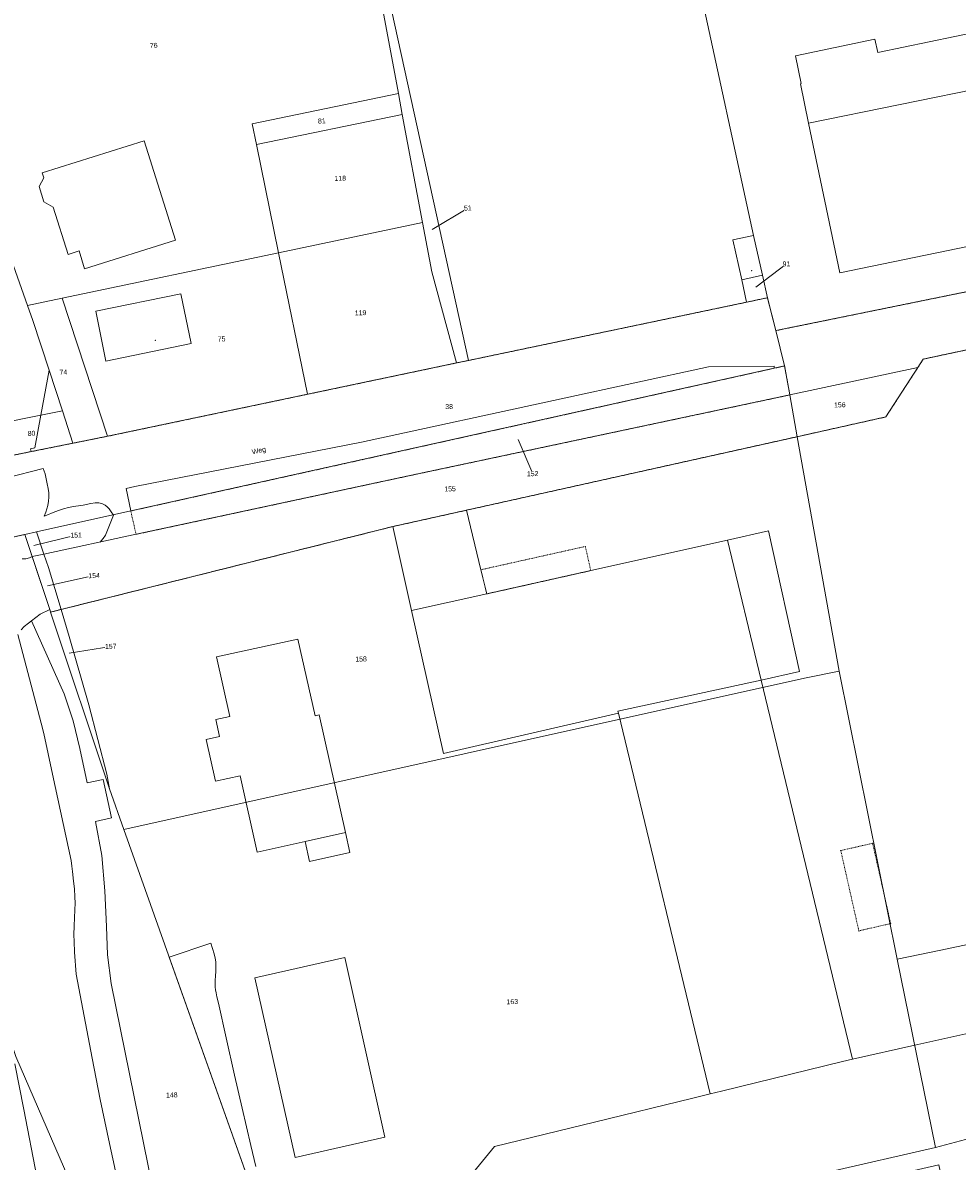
# Model space of a CAD drawing. Header units: millimetres. Extents: x -191 to 81095, y -508122 to 28741.
# Tile 157 of 251: x 4168 to 4299, y 10313 to 10474. Entities that reach past the tile are written whole.
import ezdxf

# ---------------------------------------------------------------- set-up
doc = ezdxf.new("R2010")
doc.units = ezdxf.units.MM
for name, pattern in [('VE22-087 DB - VST Hervest-Dorsten ALK VA2736$0$1', [0]), ('VE22-087 DB - VST Hervest-Dorsten ALK VA2736$0$2', [0.16, 0.06, -0.1]), ('VE22-087 DB - VST Hervest-Dorsten ALK VA2736$0$3', [0.26, 0.11, -0.15])]:
    doc.linetypes.add(name, pattern=pattern)
doc.layers.get('0').update_dxf_attribs({"color": 251})
for name, color, linetype, lineweight in [('VE22-087 DB - VST Hervest-Dorsten ALK VA2736$0$AX_Bauteil', 7, 'VE22-087 DB - VST Hervest-Dorsten ALK VA2736$0$1', 18), ('VE22-087 DB - VST Hervest-Dorsten ALK VA2736$0$AX_BesondererBauwerkspunkt_G2100', 7, 'VE22-087 DB - VST Hervest-Dorsten ALK VA2736$0$1', 18), ('VE22-087 DB - VST Hervest-Dorsten ALK VA2736$0$AX_Flurstueck', 9, 'VE22-087 DB - VST Hervest-Dorsten ALK VA2736$0$1', 18), ('VE22-087 DB - VST Hervest-Dorsten ALK VA2736$0$AX_Gebaeude', 7, 'VE22-087 DB - VST Hervest-Dorsten ALK VA2736$0$1', 18), ('VE22-087 DB - VST Hervest-Dorsten ALK VA2736$0$AX_Gehoelz', 7, 'VE22-087 DB - VST Hervest-Dorsten ALK VA2736$0$1', 18), ('VE22-087 DB - VST Hervest-Dorsten ALK VA2736$0$AX_IndustrieUndGewerbeflaeche', 7, 'VE22-087 DB - VST Hervest-Dorsten ALK VA2736$0$1', 18), ('VE22-087 DB - VST Hervest-Dorsten ALK VA2736$0$AX_SonstigesBauwerkOderSonstigeEinrichtung', 7, 'VE22-087 DB - VST Hervest-Dorsten ALK VA2736$0$1', 18), ('VE22-087 DB - VST Hervest-Dorsten ALK VA2736$0$AX_SportFreizeitUndErholungsflaeche', 7, 'VE22-087 DB - VST Hervest-Dorsten ALK VA2736$0$1', 18), ('VE22-087 DB - VST Hervest-Dorsten ALK VA2736$0$AX_Strassenverkehr', 7, 'VE22-087 DB - VST Hervest-Dorsten ALK VA2736$0$1', 18), ('VE22-087 DB - VST Hervest-Dorsten ALK VA2736$0$AX_Strassenverkehrsanlage', 7, 'VE22-087 DB - VST Hervest-Dorsten ALK VA2736$0$1', 18), ('VE22-087 DB - VST Hervest-Dorsten ALK VA2736$0$AX_UnlandVegetationsloseFlaeche', 7, 'VE22-087 DB - VST Hervest-Dorsten ALK VA2736$0$1', 18), ('VE22-087 DB - VST Hervest-Dorsten ALK VA2736$0$AX_Vegetationsmerkmal', 7, 'VE22-087 DB - VST Hervest-Dorsten ALK VA2736$0$1', 18), ('VE22-087 DB - VST Hervest-Dorsten ALK VA2736$0$AX_Weg', 7, 'VE22-087 DB - VST Hervest-Dorsten ALK VA2736$0$1', 18), ('VE22-087 DB - VST Hervest-Dorsten ALK VA2736$0$AX_Wohnbauflaeche', 7, 'VE22-087 DB - VST Hervest-Dorsten ALK VA2736$0$1', 18), ('VE22-087 DB - VST Hervest-Dorsten ALK VA2736$0$Flurgrenzen', 9, 'VE22-087 DB - VST Hervest-Dorsten ALK VA2736$0$1', 18)]:
    doc.layers.add(name, color=color, linetype=linetype, lineweight=lineweight)
doc.layers.add('XREF ALK Kataster', color=251, linetype='Continuous')
doc.styles.add('VE22-087 DB - VST Hervest-Dorsten ALK VA2736$0$0', font='arial.ttf')

# ---------------------------------------------------------------- blocks, each defined once
blk = doc.blocks.new('VE22-087 DB - VST Hervest-Dorsten ALK VA2736$0$99')
at = {"color": 0}
blk.add_point((0, 0), dxfattribs=at)
blk = doc.blocks.new('VE22-087 DB - VST Hervest-Dorsten ALK VA2736')
at = {"layer": 'VE22-087 DB - VST Hervest-Dorsten ALK VA2736$0$AX_Bauteil', "color": 7, "linetype": 'VE22-087 DB - VST Hervest-Dorsten ALK VA2736$0$1', "lineweight": 13, "ltscale": 0.5}
blk.add_polyline3d([(4266.93, 10401.11, 0), (4271.68, 10381.33, 0), (4277.08, 10382.58, 0), (4272.69, 10402.4, 0)], close=True, dxfattribs=at)
at = {"layer": 'VE22-087 DB - VST Hervest-Dorsten ALK VA2736$0$AX_Flurstueck', "linetype": 'VE22-087 DB - VST Hervest-Dorsten ALK VA2736$0$1', "lineweight": 13, "ltscale": 0.5}
for points in [[(4187.17, 10303.33, 0), (4180.01, 10338.58, 0), (4179.47, 10342.61, 0), (4179.33, 10346.62, 0), (4179.11, 10351.63, 0), (4178.68, 10356.62, 0), (4177.82, 10361.43, 0), (4180.04, 10361.94, 0), (4178.88, 10367.34, 0), (4176.64, 10366.89, 0), (4175.61, 10371.73, 0), (4174.64, 10375.61, 0), (4173.39, 10379.4, 0), (4168.79, 10389.7, 0), (4169.99, 10390.65, 0), (4171.36, 10391.32, 0), (4168.86, 10398.78, 0), (4167.84, 10401.9, 0), (4165.46, 10401.37, 0), (4162.34, 10411.08, 0), (4160.43, 10416.79, 0), (4158.67, 10422.06, 0), (4154.09, 10432.57, 0), (4132.38, 10475.26, 0)], [(4058.4, 10585.97, 0), (4092.64, 10518.73, 0), (4095.84, 10512.44, 0), (4101.48, 10501.36, 0), (4106.09, 10492.28, 0), (4116.81, 10471.22, 0), (4118.15, 10468.58, 0), (4120.88, 10463.22, 0), (4125.43, 10454.5, 0), (4125.97, 10453.17, 0), (4133, 10435.58, 0), (4137.74, 10423.27, 0), (4138.2, 10422.07, 0), (4140.86, 10414.82, 0), (4141.57, 10412.88, 0), (4142.4, 10410.59, 0), (4143.1, 10408.69, 0), (4151.78, 10389.66, 0), (4152.28, 10368.63, 0), (4157.22, 10356.42, 0), (4166.55, 10328.25, 0), (4177.08, 10303.96, 0)], [(4225.27, 10444.89, 0), (4230.3, 10447.94, 0)], [(4270.89, 10436.8, 0), (4275.22, 10440.07, 0)], [(4237.38, 10415.29, 0), (4239.44, 10410.47, 0)], [(4169.12, 10400.36, 0), (4175.06, 10401.81, 0)], [(4171.04, 10394.66, 0), (4177.61, 10396.1, 0)], [(4205.13, 10294.55, 0), (4181.81, 10360.29, 0), (4179.78, 10366.01, 0), (4171.47, 10390.96, 0), (4171.36, 10391.32, 0), (4169.99, 10390.65, 0), (4168.79, 10389.7, 0), (4173.39, 10379.4, 0), (4174.64, 10375.61, 0), (4175.61, 10371.73, 0), (4176.64, 10366.89, 0), (4178.88, 10367.34, 0), (4180.04, 10361.94, 0), (4177.82, 10361.43, 0), (4178.68, 10356.62, 0), (4179.11, 10351.63, 0), (4179.33, 10346.62, 0), (4179.47, 10342.61, 0), (4180.01, 10338.58, 0), (4187.17, 10303.33, 0)], [(4174.1, 10385.18, 0), (4179.95, 10386.12, 0)]]:
    blk.add_polyline3d(points, dxfattribs=at)
for points in [[(4259.14, 10599.26, 0), (4269.02, 10573.91, 0), (4274.64, 10559.46, 0), (4257.75, 10535.34, 0), (4253.29, 10533.2, 0), (4256.21, 10519.76, 0), (4254.26, 10519.34, 0), (4262.93, 10479.39, 0), (4270.6, 10444.08, 0), (4271.84, 10438.45, 0), (4272.54, 10435.29, 0), (4273.72, 10430.65, 0), (4346.06, 10445.4, 0), (4337.57, 10489.13, 0), (4337.27, 10490.65, 0), (4336.25, 10496.22, 0), (4327.09, 10545.94, 0), (4323.94, 10550.32, 0), (4321.72, 10553.41, 0), (4317.29, 10561.48, 0), (4309.54, 10580.62, 0), (4294.76, 10597.78, 0), (4258.32, 10601.36, 0)], [(4251.46, 10532.32, 0), (4237.59, 10525.67, 0), (4233.03, 10523.48, 0), (4211.38, 10513.09, 0), (4212.26, 10509.09, 0), (4212.77, 10506.73, 0), (4230.38, 10426.44, 0), (4269.61, 10434.66, 0), (4268.92, 10437.8, 0), (4267.68, 10443.44, 0), (4270.6, 10444.08, 0), (4262.93, 10479.39, 0), (4254.26, 10519.34, 0)], [(4168.21, 10434.19, 0), (4173.08, 10435.21, 0), (4203.61, 10441.63, 0), (4200.49, 10456.89, 0), (4199.89, 10459.8, 0), (4220.51, 10464.08, 0), (4211.38, 10513.09, 0), (4149.35, 10483.35, 0), (4156.3, 10466.46, 0), (4162.81, 10449.37, 0)], [(4230.38, 10426.44, 0), (4212.77, 10506.73, 0), (4212.26, 10509.09, 0), (4211.38, 10513.09, 0), (4220.51, 10464.08, 0), (4221.06, 10461.13, 0), (4223.9, 10445.91, 0), (4225.2, 10438.92, 0), (4228.7, 10426.09, 0)], [(4162.81, 10449.37, 0), (4156.3, 10466.46, 0), (4149.35, 10483.35, 0), (4136.77, 10477.34, 0), (4144.66, 10461.96, 0), (4148.99, 10453.13, 0), (4153.28, 10444.02, 0), (4157.31, 10434.93, 0), (4161.09, 10425.62, 0), (4164.22, 10417.55, 0), (4170.1, 10418.73, 0), (4173.13, 10419.34, 0), (4171.26, 10425.06, 0), (4168.97, 10432.06, 0), (4168.21, 10434.19, 0)], [(4220.51, 10464.08, 0), (4199.89, 10459.8, 0), (4200.49, 10456.89, 0), (4221.06, 10461.13, 0)], [(4221.06, 10461.13, 0), (4200.49, 10456.89, 0), (4203.61, 10441.63, 0), (4223.9, 10445.91, 0)], [(4290.85, 10341.99, 0), (4296.97, 10343.28, 0), (4312.49, 10346.55, 0), (4312.1, 10348.43, 0), (4326.34, 10351.48, 0), (4326.28, 10351.74, 0), (4332.72, 10353.29, 0), (4343.17, 10355.52, 0), (4380.23, 10420.63, 0), (4396.34, 10445.69, 0), (4396.88, 10446.52, 0), (4396.91, 10446.65, 0), (4398.75, 10454.61, 0), (4395.23, 10455.42, 0), (4394.71, 10455.32, 0), (4352.41, 10446.7, 0), (4350.26, 10446.11, 0), (4345.4, 10437.5, 0), (4294.51, 10426.63, 0), (4293.76, 10425.45, 0), (4289.25, 10418.48, 0), (4276.75, 10415.69, 0), (4282.65, 10382.61, 0)], [(4225.2, 10438.92, 0), (4223.9, 10445.91, 0), (4203.61, 10441.63, 0), (4207.69, 10421.67, 0), (4228.7, 10426.09, 0)], [(4294.51, 10426.63, 0), (4345.4, 10437.5, 0), (4350.26, 10446.11, 0), (4352.41, 10446.7, 0), (4346.06, 10445.4, 0), (4273.72, 10430.65, 0), (4274.97, 10425.67, 0), (4275.7, 10421.58, 0), (4293.76, 10425.45, 0)], [(4270.6, 10444.08, 0), (4267.68, 10443.44, 0), (4268.92, 10437.8, 0), (4269.61, 10434.66, 0), (4272.54, 10435.29, 0), (4271.84, 10438.45, 0)], [(4207.69, 10421.67, 0), (4203.61, 10441.63, 0), (4173.08, 10435.21, 0), (4179.5, 10415.75, 0)], [(4174.62, 10414.77, 0), (4168.74, 10413.59, 0), (4165.86, 10413.01, 0), (4164.55, 10412.75, 0), (4162.34, 10411.08, 0), (4165.46, 10401.37, 0), (4167.84, 10401.9, 0), (4169.49, 10402.26, 0), (4182.77, 10405.21, 0), (4274.97, 10425.67, 0), (4273.72, 10430.65, 0), (4272.54, 10435.29, 0), (4269.61, 10434.66, 0), (4230.38, 10426.44, 0), (4228.7, 10426.09, 0), (4207.69, 10421.67, 0), (4179.5, 10415.75, 0)], [(4173.08, 10435.21, 0), (4168.21, 10434.19, 0), (4168.97, 10432.06, 0), (4171.26, 10425.06, 0), (4173.13, 10419.34, 0), (4174.62, 10414.77, 0), (4179.5, 10415.75, 0)], [(4275.7, 10421.58, 0), (4274.97, 10425.67, 0), (4182.77, 10405.21, 0), (4169.49, 10402.26, 0), (4170.52, 10399.13, 0), (4183.52, 10401.92, 0), (4222.34, 10410.25, 0)], [(4293.76, 10425.45, 0), (4275.7, 10421.58, 0), (4276.75, 10415.69, 0), (4289.25, 10418.48, 0)], [(4222.34, 10410.25, 0), (4183.52, 10401.92, 0), (4170.52, 10399.13, 0), (4171.16, 10397.22, 0), (4172.94, 10391.32, 0), (4219.72, 10403.01, 0), (4276.75, 10415.69, 0), (4275.7, 10421.58, 0)], [(4173.13, 10419.34, 0), (4170.1, 10418.73, 0), (4164.22, 10417.55, 0), (4164.74, 10416.2, 0), (4165.86, 10413.01, 0), (4168.74, 10413.59, 0), (4174.62, 10414.77, 0)], [(4176.87, 10377.88, 0), (4179.38, 10368.1, 0), (4179.78, 10366.01, 0), (4181.81, 10360.29, 0), (4277.76, 10381.65, 0), (4282.65, 10382.61, 0), (4276.75, 10415.69, 0), (4219.72, 10403.01, 0), (4172.94, 10391.32, 0), (4174.1, 10387.51, 0)], [(4170.52, 10399.13, 0), (4169.49, 10402.26, 0), (4167.84, 10401.9, 0), (4168.86, 10398.78, 0)], [(4171.16, 10397.22, 0), (4170.52, 10399.13, 0), (4168.86, 10398.78, 0), (4171.36, 10391.32, 0), (4171.47, 10390.96, 0), (4172.94, 10391.32, 0)], [(4176.87, 10377.88, 0), (4174.1, 10387.51, 0), (4172.94, 10391.32, 0), (4171.47, 10390.96, 0), (4179.78, 10366.01, 0), (4179.38, 10368.1, 0)], [(4282.65, 10382.61, 0), (4277.76, 10381.65, 0), (4181.81, 10360.29, 0), (4205.13, 10294.55, 0), (4296.23, 10315.43, 0), (4290.85, 10341.99, 0)], [(4177.08, 10303.96, 0), (4166.55, 10328.25, 0), (4157.22, 10356.42, 0), (4152.28, 10368.63, 0), (4149.83, 10368.79, 0), (4142.61, 10369.27, 0), (4145.63, 10349.41, 0), (4150.77, 10335.01, 0), (4157.29, 10313.79, 0), (4162.28, 10287.88, 0), (4164.64, 10286.58, 0), (4169.32, 10288.26, 0), (4175.96, 10290.63, 0), (4171.6, 10301.79, 0)], [(4296.23, 10315.43, 0), (4205.13, 10294.55, 0), (4205.98, 10292.2, 0), (4296.72, 10312.99, 0), (4297.21, 10310.55, 0), (4302.38, 10311.81, 0), (4314.3, 10315.15, 0), (4324.4, 10320.04, 0), (4333.09, 10326.23, 0), (4341.25, 10334.24, 0), (4347.87, 10343.54, 0), (4355.58, 10357.05, 0), (4356.3, 10358.32, 0), (4349.75, 10356.92, 0), (4343.17, 10355.52, 0), (4332.72, 10353.29, 0), (4337.17, 10337.15, 0), (4329.87, 10330.08, 0), (4321.82, 10324.34, 0), (4312.46, 10319.78, 0)], [(4332.72, 10353.29, 0), (4326.28, 10351.74, 0), (4326.34, 10351.48, 0), (4312.1, 10348.43, 0), (4312.49, 10346.55, 0), (4296.97, 10343.28, 0), (4290.85, 10341.99, 0), (4296.23, 10315.43, 0), (4312.46, 10319.78, 0), (4321.82, 10324.34, 0), (4329.87, 10330.08, 0), (4337.17, 10337.15, 0)]]:
    blk.add_polyline3d(points, close=True, dxfattribs=at)
at = {"layer": 'VE22-087 DB - VST Hervest-Dorsten ALK VA2736$0$AX_Gebaeude', "color": 7, "linetype": 'VE22-087 DB - VST Hervest-Dorsten ALK VA2736$0$1', "lineweight": 13, "ltscale": 0.5}
for points in [[(4302.57, 10472.89, 0), (4288.09, 10469.9, 0), (4287.7, 10471.75, 0), (4276.48, 10469.43, 0), (4277.31, 10465.5, 0), (4277.19, 10465.48, 0), (4278.35, 10459.89, 0), (4304.16, 10465.18, 0)], [(4308.49, 10444.12, 0), (4304.16, 10465.18, 0), (4278.35, 10459.89, 0), (4282.76, 10438.81, 0)], [(4170.53, 10452.19, 0), (4169.85, 10450.97, 0), (4170.53, 10448.8, 0), (4171.82, 10448.07, 0), (4173.94, 10441.39, 0), (4175.49, 10441.89, 0), (4176.27, 10439.38, 0), (4189.07, 10443.43, 0), (4184.65, 10457.44, 0), (4170.3, 10452.91, 0)], [(4270.6, 10444.08, 0), (4267.68, 10443.44, 0), (4268.92, 10437.8, 0), (4271.84, 10438.45, 0)], [(4191.27, 10428.85, 0), (4189.82, 10435.86, 0), (4177.84, 10433.38, 0), (4179.28, 10426.36, 0)], [(4230.09, 10405.32, 0), (4219.72, 10403.01, 0), (4222.36, 10391.18, 0), (4232.97, 10393.52, 0), (4232.14, 10396.92, 0)], [(4222.36, 10391.18, 0), (4226.86, 10370.99, 0), (4251.53, 10376.68, 0), (4251.46, 10376.99, 0), (4271.68, 10381.33, 0), (4277.08, 10382.58, 0), (4272.69, 10402.4, 0), (4266.93, 10401.11, 0), (4247.63, 10396.8, 0), (4232.97, 10393.52, 0)], [(4213.03, 10359.86, 0), (4209.34, 10376.46, 0), (4208.75, 10376.33, 0), (4206.32, 10387.14, 0), (4194.85, 10384.62, 0), (4196.72, 10376.22, 0), (4194.77, 10375.79, 0), (4195.28, 10373.39, 0), (4193.42, 10372.97, 0), (4194.72, 10367.1, 0), (4198.19, 10367.87, 0), (4200.59, 10357.1, 0), (4207.36, 10358.6, 0)], [(4271.68, 10381.33, 0), (4251.46, 10376.99, 0), (4251.53, 10376.68, 0), (4264.45, 10323, 0), (4266.05, 10323.39, 0), (4283.14, 10327.57, 0), (4284.54, 10327.91, 0)], [(4213.65, 10357.05, 0), (4213.03, 10359.86, 0), (4207.36, 10358.6, 0), (4207.99, 10355.78, 0)], [(4212.95, 10342.21, 0), (4200.27, 10339.37, 0), (4205.93, 10314, 0), (4218.59, 10316.87, 0)]]:
    blk.add_polyline3d(points, close=True, dxfattribs=at)
at = {"layer": 'VE22-087 DB - VST Hervest-Dorsten ALK VA2736$0$AX_IndustrieUndGewerbeflaeche', "color": 253, "linetype": 'VE22-087 DB - VST Hervest-Dorsten ALK VA2736$0$1', "lineweight": 13, "ltscale": 0.5, "true_color": 0x999999}
blk.add_polyline3d([(4271.84, 10438.45, 0), (4270.6, 10444.08, 0), (4267.68, 10443.44, 0), (4268.92, 10437.8, 0), (4269.61, 10434.66, 0), (4272.54, 10435.29, 0)], close=True, dxfattribs=at)
at = {"layer": 'VE22-087 DB - VST Hervest-Dorsten ALK VA2736$0$AX_SonstigesBauwerkOderSonstigeEinrichtung', "color": 7, "linetype": 'VE22-087 DB - VST Hervest-Dorsten ALK VA2736$0$3', "lineweight": 13, "ltscale": 0.5}
for points in [[(4246.87, 10400.21, 0), (4232.14, 10396.92, 0), (4232.97, 10393.52, 0), (4247.63, 10396.8, 0)], [(4287.37, 10358.34, 0), (4282.88, 10357.32, 0), (4285.43, 10345.99, 0), (4289.92, 10347.02, 0)]]:
    blk.add_polyline3d(points, close=True, dxfattribs=at)
at = {"layer": 'VE22-087 DB - VST Hervest-Dorsten ALK VA2736$0$AX_Strassenverkehrsanlage', "color": 7, "linetype": 'VE22-087 DB - VST Hervest-Dorsten ALK VA2736$0$1', "lineweight": 13, "ltscale": 0.5, "true_color": 0xf7f7f0}
blk.add_polyline3d([(4169.55, 10311.3, 0), (4167.68, 10320.81, 0), (4166.43, 10327.22, 0)], dxfattribs=at)
at = {"layer": 'VE22-087 DB - VST Hervest-Dorsten ALK VA2736$0$AX_BesondererBauwerkspunkt_G2100', "color": 7, "xscale": 0.5, "yscale": 0.5, "zscale": 0.5}
for p, rotation in [((4282.88, 10357.32), 1.589542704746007), ((4287.37, 10358.34), 1.589542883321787), ((4285.43, 10345.99), 1.589540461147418), ((4289.92, 10347.02), 1.589540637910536)]:
    blk.add_blockref('VE22-087 DB - VST Hervest-Dorsten ALK VA2736$0$99', p, dxfattribs=dict(at, rotation=rotation))
at = {"layer": 'VE22-087 DB - VST Hervest-Dorsten ALK VA2736$0$AX_Gebaeude', "color": 7, "xscale": 0.5, "yscale": 0.5, "zscale": 0.5}
for p, rotation in [((4270.33, 10439.11), 1.589558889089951), ((4186.25, 10429.29), 1.5895574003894)]:
    blk.add_blockref('VE22-087 DB - VST Hervest-Dorsten ALK VA2736$0$99', p, dxfattribs=dict(at, rotation=rotation))
at = {"layer": 'VE22-087 DB - VST Hervest-Dorsten ALK VA2736$0$AX_Flurstueck', "char_height": 0.7, "attachment_point": 2, "style": 'VE22-087 DB - VST Hervest-Dorsten ALK VA2736$0$0', "bg_fill": 3, "box_fill_scale": 1, "bg_fill_color": 256, "bg_fill_transparency": 0}
for s, insert, rotation in [('76', (4186, 10471.23), 1.5896), ('81', (4209.7, 10460.57), 1.5896), ('118', (4212.3, 10452.48), 1.5896), ('51', (4230.29, 10448.29), 1.5896), ('91', (4275.21, 10440.42), 1.5896), ('119', (4215.16, 10433.52), 1.5896), ('75', (4195.57, 10429.82), 1.5896), ('74', (4173.26, 10425.15), 1.5896), ('38', (4227.65, 10420.29), 1.5896), ('156', (4282.74, 10420.53), 1.5896), ('80', (4168.77, 10416.51), 1.5896), ('152', (4239.43, 10410.82), 1.5896), ('155', (4227.78, 10408.68), 1.5896), ('151', (4175.05, 10402.16), 1.5896), ('154', (4177.6, 10396.45), 1.5896), ('157', (4179.94, 10386.47), 1.5895), ('158', (4215.23, 10384.68), 1.5895), ('163', (4236.56, 10336.36), 1.5895), ('148', (4188.55, 10323.19), 1.5895)]:
    blk.add_mtext(s, dxfattribs=dict(at, insert=insert, rotation=rotation))
at = {"layer": 'VE22-087 DB - VST Hervest-Dorsten ALK VA2736$0$AX_Gehoelz', "color": 3, "linetype": 'VE22-087 DB - VST Hervest-Dorsten ALK VA2736$0$1', "lineweight": 13, "ltscale": 0.5, "true_color": 0x00ff00}
blk.add_polyline3d([(4132.38, 10475.26, 0), (4154.09, 10432.57, 0), (4158.67, 10422.06, 0), (4160.43, 10416.79, 0), (4162.34, 10411.08, 0), (4164.55, 10412.75, 0), (4165.86, 10413.01, 0), (4168.74, 10413.59, 0), (4168.65, 10413.99, 0), (4169.25, 10414.12, 0), (4170.1, 10418.73, 0), (4171.26, 10425.06, 0), (4168.97, 10432.06, 0), (4168.21, 10434.19, 0), (4162.81, 10449.37, 0), (4156.3, 10466.46, 0), (4149.35, 10483.35, 0)], dxfattribs=at)
at = {"layer": 'VE22-087 DB - VST Hervest-Dorsten ALK VA2736$0$AX_IndustrieUndGewerbeflaeche', "color": 253, "linetype": 'VE22-087 DB - VST Hervest-Dorsten ALK VA2736$0$1', "lineweight": 13, "ltscale": 0.5, "true_color": 0x999999}
blk.add_polyline3d([(4345.4, 10437.5, 0), (4294.51, 10426.63, 0), (4293.76, 10425.45, 0), (4289.25, 10418.48, 0), (4276.75, 10415.69, 0), (4282.65, 10382.61, 0), (4290.85, 10341.99, 0), (4296.97, 10343.28, 0), (4312.49, 10346.55, 0)], dxfattribs=at)
for points in [[(4223.9, 10445.91, 0), (4203.61, 10441.63, 0), (4173.08, 10435.21, 0), (4168.21, 10434.19, 0), (4168.97, 10432.06, 0), (4171.26, 10425.06, 0), (4170.1, 10418.73, 0), (4169.25, 10414.12, 0), (4168.65, 10413.99, 0), (4168.74, 10413.59, 0), (4174.62, 10414.77, 0), (4179.5, 10415.75, 0), (4207.69, 10421.67, 0), (4228.7, 10426.09, 0), (4225.2, 10438.92, 0)], [(4329.87, 10330.08, 0), (4337.17, 10337.15, 0), (4332.72, 10353.29, 0), (4326.28, 10351.74, 0), (4326.34, 10351.48, 0), (4312.1, 10348.43, 0), (4312.49, 10346.55, 0), (4296.97, 10343.28, 0), (4290.85, 10341.99, 0), (4282.65, 10382.61, 0), (4276.75, 10415.69, 0), (4219.72, 10403.01, 0), (4172.94, 10391.32, 0), (4171.47, 10390.96, 0), (4179.78, 10366.01, 0), (4181.81, 10360.29, 0), (4205.13, 10294.55, 0), (4296.23, 10315.43, 0), (4312.46, 10319.78, 0), (4321.82, 10324.34, 0)]]:
    blk.add_polyline3d(points, close=True, dxfattribs=at)
at = {"layer": 'VE22-087 DB - VST Hervest-Dorsten ALK VA2736$0$AX_SportFreizeitUndErholungsflaeche', "color": 253, "linetype": 'VE22-087 DB - VST Hervest-Dorsten ALK VA2736$0$1', "lineweight": 13, "ltscale": 0.5, "true_color": 0x999999}
blk.add_polyline3d([(4253.29, 10533.2, 0), (4251.46, 10532.32, 0), (4237.59, 10525.67, 0), (4233.03, 10523.48, 0), (4211.38, 10513.09, 0), (4212.26, 10509.09, 0), (4212.77, 10506.73, 0), (4230.38, 10426.44, 0), (4269.61, 10434.66, 0), (4268.92, 10437.8, 0), (4267.68, 10443.44, 0), (4270.6, 10444.08, 0), (4262.93, 10479.39, 0), (4254.26, 10519.34, 0), (4256.21, 10519.76, 0)], close=True, dxfattribs=at)
blk.add_polyline3d([(4205.13, 10294.55, 0), (4181.81, 10360.29, 0), (4179.78, 10366.01, 0), (4171.47, 10390.96, 0), (4171.36, 10391.32, 0), (4169.99, 10390.65, 0), (4168.79, 10389.7, 0), (4173.39, 10379.4, 0), (4174.64, 10375.61, 0), (4175.61, 10371.73, 0), (4176.64, 10366.89, 0), (4178.88, 10367.34, 0), (4180.04, 10361.94, 0), (4177.82, 10361.43, 0), (4178.68, 10356.62, 0), (4179.11, 10351.63, 0), (4179.33, 10346.62, 0), (4179.47, 10342.61, 0), (4180.01, 10338.58, 0), (4187.17, 10303.33, 0)], dxfattribs=at)
at = {"layer": 'VE22-087 DB - VST Hervest-Dorsten ALK VA2736$0$AX_Strassenverkehr', "color": 253, "linetype": 'VE22-087 DB - VST Hervest-Dorsten ALK VA2736$0$1', "lineweight": 13, "ltscale": 0.5, "true_color": 0x999999}
blk.add_polyline3d([(4187.17, 10303.33, 0), (4180.01, 10338.58, 0), (4179.47, 10342.61, 0), (4179.33, 10346.62, 0), (4179.11, 10351.63, 0), (4178.68, 10356.62, 0), (4177.82, 10361.43, 0), (4180.04, 10361.94, 0), (4178.88, 10367.34, 0), (4176.64, 10366.89, 0), (4175.61, 10371.73, 0), (4174.64, 10375.61, 0), (4173.39, 10379.4, 0), (4168.79, 10389.7, 0), (4169.99, 10390.65, 0), (4171.36, 10391.32, 0), (4168.86, 10398.78, 0), (4167.84, 10401.9, 0), (4165.46, 10401.37, 0), (4162.34, 10411.08, 0), (4160.43, 10416.79, 0), (4158.67, 10422.06, 0), (4154.09, 10432.57, 0), (4132.38, 10475.26, 0)], dxfattribs=at)
at = {"layer": 'VE22-087 DB - VST Hervest-Dorsten ALK VA2736$0$AX_Strassenverkehrsanlage', "color": 7, "linetype": 'VE22-087 DB - VST Hervest-Dorsten ALK VA2736$0$1', "lineweight": 13, "ltscale": 0.5, "true_color": 0xf7f7f0}
for points in [[(4168.86, 10398.78, 0), (4168.5, 10398.61, 0), (4167.96, 10398.48, 0), (4167.45, 10398.44, 0)], [(4165.28, 10409.88, 0), (4170.44, 10411.2, 0), (4170.68, 10410.44, 0), (4170.86, 10409.73, 0), (4171, 10409.04, 0), (4171.11, 10408.39, 0), (4171.2, 10407.77, 0), (4171.22, 10407.18, 0), (4171.19, 10406.61, 0), (4171.08, 10405.97, 0), (4170.95, 10405.51, 0), (4170.8, 10405.04, 0), (4170.58, 10404.48, 0), (4170.95, 10404.64, 0), (4171.84, 10405.01, 0), (4172.59, 10405.29, 0), (4173.28, 10405.51, 0), (4174.01, 10405.7, 0), (4174.69, 10405.82, 0), (4175.75, 10405.97, 0), (4176.08, 10406.03, 0), (4177.12, 10406.27, 0), (4177.74, 10406.36, 0), (4178.29, 10406.35, 0), (4178.8, 10406.22, 0), (4179.15, 10406.04, 0), (4179.45, 10405.81, 0), (4179.73, 10405.5, 0), (4180.03, 10405.11, 0), (4180.34, 10404.63, 0), (4179.87, 10403.46, 0), (4179.51, 10402.52, 0), (4179.19, 10401.8, 0), (4178.9, 10401.34, 0), (4178.62, 10401.02, 0), (4178.45, 10400.83, 0)], [(4181.11, 10309.92, 0), (4179.79, 10315.98, 0), (4178.48, 10322.22, 0), (4177.32, 10328.03, 0), (4175.09, 10339.87, 0), (4174.84, 10342.97, 0), (4174.77, 10344.47, 0), (4174.75, 10345.45, 0), (4174.77, 10346.68, 0), (4174.83, 10347.82, 0), (4174.9, 10348.97, 0), (4174.92, 10349.9, 0), (4174.9, 10350.81, 0), (4174.82, 10351.9, 0), (4174.71, 10353.02, 0), (4174.56, 10354.35, 0), (4174.46, 10355.11, 0), (4174.35, 10355.91, 0), (4171.74, 10368.07, 0), (4170.5, 10373.82, 0), (4170.12, 10375.27, 0), (4166.86, 10387.8, 0)], [(4167.31, 10388.43, 0), (4167.76, 10388.93, 0), (4168.35, 10389.41, 0), (4168.79, 10389.7, 0)]]:
    blk.add_polyline3d(points, dxfattribs=at)
at = {"layer": 'VE22-087 DB - VST Hervest-Dorsten ALK VA2736$0$AX_UnlandVegetationsloseFlaeche', "color": 253, "linetype": 'VE22-087 DB - VST Hervest-Dorsten ALK VA2736$0$1', "lineweight": 13, "ltscale": 0.5, "true_color": 0x999999}
blk.add_polyline3d([(4312.46, 10319.78, 0), (4296.23, 10315.43, 0), (4205.13, 10294.55, 0)], dxfattribs=at)
at = {"layer": 'VE22-087 DB - VST Hervest-Dorsten ALK VA2736$0$AX_Vegetationsmerkmal', "color": 7, "linetype": 'VE22-087 DB - VST Hervest-Dorsten ALK VA2736$0$1', "lineweight": 13, "ltscale": 0.5}
for points in [[(4307.3, 10332.97, 0), (4293.31, 10329.86, 0), (4284.54, 10327.91, 0), (4283.14, 10327.57, 0), (4266.05, 10323.39, 0), (4264.45, 10323, 0), (4262.01, 10322.41, 0), (4248.18, 10319.03, 0), (4234.05, 10315.58, 0), (4227.52, 10307.59, 0)], [(4200.42, 10312.76, 0), (4199.72, 10315.71, 0), (4198.48, 10320.98, 0), (4197.38, 10325.65, 0), (4196.22, 10330.89, 0), (4195.14, 10335.79, 0), (4194.92, 10336.68, 0), (4194.8, 10337.24, 0), (4194.73, 10337.66, 0), (4194.69, 10338.04, 0), (4194.67, 10338.43, 0), (4194.67, 10338.77, 0), (4194.69, 10339.1, 0), (4194.72, 10339.56, 0), (4194.77, 10340.33, 0), (4194.79, 10340.96, 0), (4194.78, 10341.34, 0), (4194.76, 10341.62, 0), (4194.67, 10342.14, 0), (4194.51, 10342.77, 0), (4194.04, 10344.26, 0), (4188.21, 10342.26, 0), (4205.13, 10294.55, 0), (4296.23, 10315.43, 0), (4312.46, 10319.78, 0)]]:
    blk.add_polyline3d(points, dxfattribs=at)
at = {"layer": 'VE22-087 DB - VST Hervest-Dorsten ALK VA2736$0$AX_Weg', "color": 7, "linetype": 'VE22-087 DB - VST Hervest-Dorsten ALK VA2736$0$2', "lineweight": 13, "ltscale": 0.5}
for points in [[(4346.06, 10445.4, 0), (4273.72, 10430.65, 0), (4272.54, 10435.29, 0), (4269.61, 10434.66, 0), (4230.38, 10426.44, 0), (4228.7, 10426.09, 0), (4207.69, 10421.67, 0), (4179.5, 10415.75, 0), (4174.62, 10414.77, 0), (4168.74, 10413.59, 0), (4165.86, 10413.01, 0)], [(4165.46, 10401.37, 0), (4167.84, 10401.9, 0), (4168.86, 10398.78, 0), (4171.36, 10391.32, 0), (4171.47, 10390.96, 0), (4172.94, 10391.32, 0), (4219.72, 10403.01, 0), (4276.75, 10415.69, 0), (4289.25, 10418.48, 0), (4293.76, 10425.45, 0), (4294.51, 10426.63, 0), (4345.4, 10437.5, 0)]]:
    blk.add_polyline3d(points, dxfattribs=at)
blk.add_polyline3d([(4274.97, 10425.67, 0), (4275.7, 10421.58, 0), (4222.34, 10410.25, 0), (4183.52, 10401.92, 0), (4182.77, 10405.21, 0)], close=True, dxfattribs=at)
at = {"layer": 'VE22-087 DB - VST Hervest-Dorsten ALK VA2736$0$AX_Wohnbauflaeche', "color": 253, "linetype": 'VE22-087 DB - VST Hervest-Dorsten ALK VA2736$0$1', "lineweight": 13, "ltscale": 0.5, "true_color": 0x999999}
blk.add_polyline3d([(4211.38, 10513.09, 0), (4149.35, 10483.35, 0), (4156.3, 10466.46, 0), (4162.81, 10449.37, 0), (4168.21, 10434.19, 0), (4173.08, 10435.21, 0), (4203.61, 10441.63, 0), (4223.9, 10445.91, 0), (4225.2, 10438.92, 0), (4228.7, 10426.09, 0), (4230.38, 10426.44, 0), (4212.77, 10506.73, 0), (4212.26, 10509.09, 0)], close=True, dxfattribs=at)
at = {"layer": 'VE22-087 DB - VST Hervest-Dorsten ALK VA2736$0$Flurgrenzen', "ltscale": 0.5}
blk.add_polyline3d([(4312.46, 10319.78, 0), (4296.23, 10315.43, 0), (4205.13, 10294.55, 0)], dxfattribs=at)
at = {"layer": 'VE22-087 DB - VST Hervest-Dorsten ALK VA2736$0$AX_Weg', "color": 7, "insert": (4200.76, 10414.09), "char_height": 0.7, "attachment_point": 2, "rotation": 12.3086, "style": 'VE22-087 DB - VST Hervest-Dorsten ALK VA2736$0$0', "bg_fill": 3, "box_fill_scale": 1, "bg_fill_color": 256, "bg_fill_transparency": 0}
blk.add_mtext('Weg', dxfattribs=at)
at = {"layer": 'VE22-087 DB - VST Hervest-Dorsten ALK VA2736$0$AX_Strassenverkehrsanlage', "color": 7, "linetype": 'VE22-087 DB - VST Hervest-Dorsten ALK VA2736$0$1', "lineweight": 13, "ltscale": 0.5, "true_color": 0xf7f7f0}
blk.add_polyline3d([(4182.77, 10405.21, 0), (4182.13, 10408.37, 0), (4183.35, 10408.67, 0), (4215.31, 10414.9, 0), (4243.48, 10421.04, 0), (4264.21, 10425.53, 0), (4273.47, 10425.66, 0), (4273.51, 10425.35, 0)], dxfattribs=at)
at = {"layer": 'VE22-087 DB - VST Hervest-Dorsten ALK VA2736$0$Flurgrenzen', "ltscale": 0.5}
blk.add_polyline3d([(4205.13, 10294.55, 0), (4296.23, 10315.43, 0), (4312.46, 10319.78, 0)], dxfattribs=at)

msp = doc.modelspace()

# ---------------------------------------------------------------- block references
at = {"layer": 'XREF ALK Kataster', "color": 251}
msp.add_blockref('VE22-087 DB - VST Hervest-Dorsten ALK VA2736', (0, 0), dxfattribs=at)

doc.saveas('drawing.dxf')
